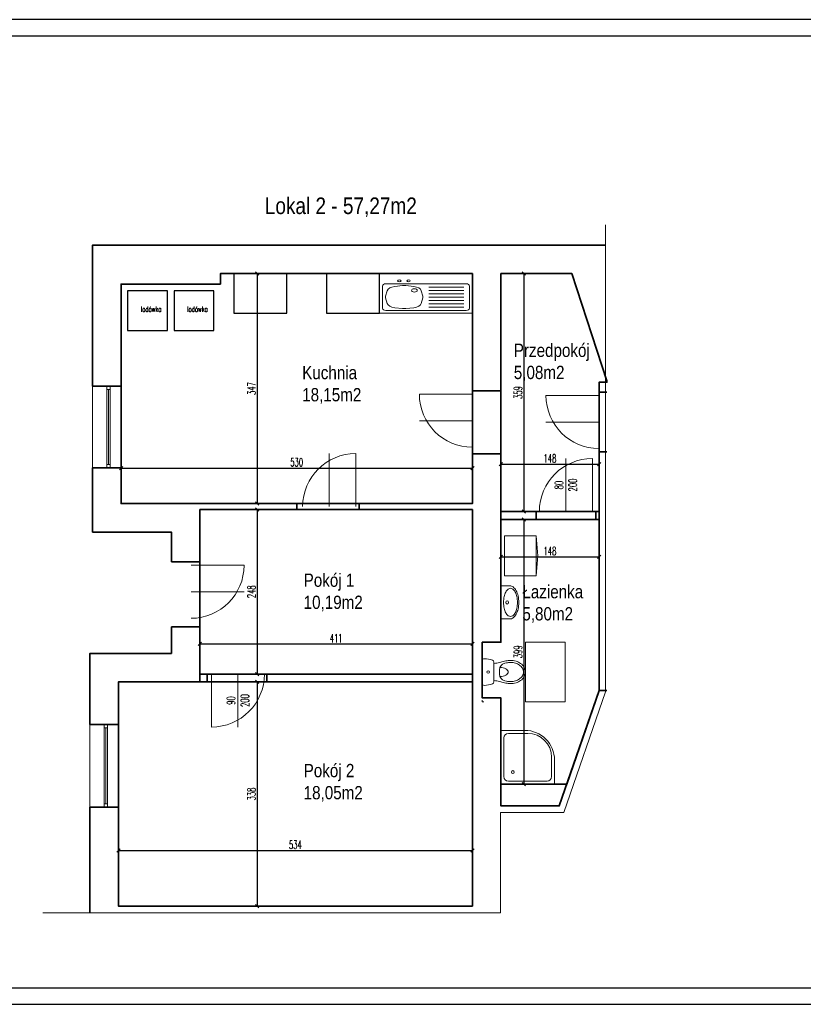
# Model space of a CAD drawing. Extents: x 33706 to 249013, y -74890 to 17912.
# Tile 18 of 175: x 60652 to 61834, y 12497 to 13982. Entities that reach past the tile are written whole.
import ezdxf
from ezdxf.lldxf.tags import DXFTag

# ---------------------------------------------------------------- set-up
doc = ezdxf.new("R2010")
doc.units = 0
doc.header["$MEASUREMENT"] = 0
for name, color, linetype, lineweight in [('_konstrukcja', 96, 'Continuous', 20), ('_stolarka', 1, 'Continuous', 13), ('A-ARM', 1, 'Continuous', 15), ('A-MEB', 150, 'Continuous', 15), ('RAMKA', 13, 'Continuous', 25), ('wymiar', 3, 'Continuous', 13), ('ściany', 1, 'Continuous', 30)]:
    doc.layers.add(name, color=color, linetype=linetype, lineweight=lineweight)
doc.styles.add('Arial narrow', font='ARIALN.TTF')
doc.styles.add('SIMPLEX', font='SIMPLEX.shx', dxfattribs={"width": 0.6})
tags = doc.linetypes.add('HIDDEN', pattern=[0.375, 0.25, -0.125]).pattern_tags.tags
tags[6:7] = [DXFTag(74, 4), DXFTag(75, 0), DXFTag(340, '0'), DXFTag(46, 1.0), DXFTag(50, 0.0), DXFTag(44, 0.0), DXFTag(45, 0.0)]
tags[4:5] = [DXFTag(74, 4), DXFTag(75, 0), DXFTag(340, '0'), DXFTag(46, 1.0), DXFTag(50, 0.0), DXFTag(44, 0.0), DXFTag(45, 0.0)]
doc.dimstyles.new('1-50 cm', dxfattribs={"dimscale": 0.5, "dimtxt": 25, "dimasz": 10, "dimexe": 10, "dimexo": 25, "dimgap": 5, "dimtad": 1, "dimdec": 0, "dimdsep": 46, "dimtxsty": 'SIMPLEX', "dimblk": 'OBLIQUE', "dimcen": 0, "dimadec": 1, "dimazin": 0, "dimtfac": 0.028571, "dimtdec": 1, "dimtix": 1, "dimtmove": 1, "dimatfit": 2, "dimldrblk": 'DOT', "dimfxl": 30, "dimfxlon": 1, "dimtolj": 1, "dimlwe": -1, "dimarcsym": 0})

# ---------------------------------------------------------------- blocks, each defined once
blk = doc.blocks.new('dr100_uniwersalne')
at = {"layer": '_stolarka', "color": 0, "linetype": 'ByBlock', "ltscale": 50}
blk.add_line((50, 0), (50, 100), dxfattribs=at)
blk.add_lwpolyline([(0, 0), (0, 100)], dxfattribs=at)
blk.add_arc((0, 0), 100, 0, 90, dxfattribs=at)
blk = doc.blocks.new('_meb_szafka nocna 50x40')
at = {"layer": 'A-MEB'}
blk.add_lwpolyline([(0, 0), (50, 0), (50, 40), (0, 40)], close=True, dxfattribs=at)
for points in [[(0, 0), (24.9, -2.2)], [(50, 0), (25.1, -2.2)]]:
    blk.add_lwpolyline(points, dxfattribs=at)
blk = doc.blocks.new('wc')
at = {"layer": 'A-ARM', "color": 0}
for p, q in [((-16.7, 35.7), (-13.5, 21.9)), ((-13.8, 36.4), (-13.2, 33.7)), ((13.8, 36.4), (13.2, 33.7)), ((16.7, 35.7), (13.5, 21.9)), ((-15, 17.5), (15, 17.5)), ((3.4, 26), (-3.4, 26)), ((17.1, 0), (-17.1, 0))]:
    blk.add_line(p, q, dxfattribs=at)
at = {"layer": 'A-ARM', "color": 0, "linetype": 'HIDDEN', "lineweight": 13, "ltscale": 50}
blk.add_lwpolyline([(45, 65), (45, 125), (-45, 125), (-45, 65)], close=True, dxfattribs=at)
at = {"layer": 'A-ARM', "color": 0}
for points in [[(17.5, 42.5, 0.072039), (16.3, 50.8, 0.083339), (12.9, 57.8, 0.106661), (7.1, 63.1, 0.132138), (0, 65, 0.132138), (-7.1, 63.1, 0.106661), (-12.9, 57.8, 0.083339), (-16.3, 50.8, 0.072039), (-17.5, 42.5, 0.05824), (-16.7, 35.7, 0.083339)], [(14.5, 42.5, 0.072039), (13.4, 50, 0.083339), (10.5, 56, 0.106661), (5.6, 60.5, 0.132138), (0, 62, 0.132138), (-5.6, 60.5, 0.106661), (-10.5, 56, 0.083339), (-13.4, 50, 0.072039), (-14.5, 42.5, 0.05824), (-13.8, 36.4, 0.05824)], [(6.8, 26.6, 0.047502), (6.3, 31.2, 0.067446), (4.8, 35.2, 0.105232), (2.3, 38.2, 0.168531), (0, 39, 0.168531), (-2.3, 38.2, 0.105232), (-4.8, 35.2, 0.067446), (-6.3, 31.2, 0.047502), (-6.8, 26.6, 0.053598)], [(13.8, 36.4, 0.05824), (14.5, 42.5, 0.05824)], [(16.7, 35.7, 0.05824), (17.5, 42.5, 0.072039)]]:
    blk.add_lwpolyline(points, format="xyb", dxfattribs=at)
at = {"layer": 'A-ARM', "color": 0, "linetype": 'HIDDEN', "lineweight": 13, "ltscale": 50}
for points in [[(-45, 0), (-45, 2.5)], [(-42.5, 0), (-45, 0)], [(45, 0), (42.5, 0)], [(45, 0), (45, 2.5)]]:
    blk.add_lwpolyline(points, dxfattribs=at)
at = {"layer": 'A-ARM', "color": 0}
blk.add_circle((0, 8.8), 1.96, dxfattribs=at)
for centre, radius, start, end in [((-3.4, 36), 10, 193.0047, 270), ((3.4, 36), 10, 270, 346.9953), ((16.9, 2.7), 37, 159.6583, 179.4624), ((-15, 14.5), 3, 90, 159.6583), ((-33, 17.4), 20, 0.3283, 13.0047), ((33, 17.4), 20, 166.9953, 179.6717), ((15, 14.5), 3, 20.3417, 90), ((-16.9, 2.7), 37, 0.5376, 20.3417), ((-17.1, 3), 3, 179.4624, 270), ((17.1, 3), 3, 270, 0.5376)]:
    blk.add_arc(centre, radius, start, end, dxfattribs=at)
blk = doc.blocks.new('_arm_umywalka')
at = {"layer": 'A-ARM', "color": 0}
for p, q in [((-20, 13.5), (-20, 0)), ((20, 0), (20, 13.5)), ((-20, 0), (20, 0))]:
    blk.add_line(p, q, dxfattribs=at)
blk.add_lwpolyline([(20, 13.5, 0.138474), (18.6, 18.4, 0.107069), (14.1, 23, 0.080452), (8, 25.9, 0.068264), (0, 27, 0.068264), (-8, 25.9, 0.080452), (-14.1, 23, 0.107069), (-18.6, 18.4, 0.138474), (-20, 13.5, 0.138474)], format="xyb", dxfattribs=at)
blk.add_lwpolyline([(-17, 14.5, 0.138474), (-16.1, 11.2, 0.107069), (-12.5, 7.4, 0.080452), (-7.1, 5, 0.068264), (0, 4, 0.068264), (7.1, 5, 0.080452), (12.5, 7.4, 0.107069), (16.1, 11.2, 0.138474), (17, 14.5, 0.138474), (16.1, 17.8, 0.107069), (12.5, 21.6, 0.080452), (7.1, 24, 0.068264), (0, 25, 0.068264), (-7.1, 24, 0.080452), (-12.5, 21.6, 0.107069), (-16.1, 17.8, 0.138474)], format="xyb", close=True, dxfattribs=at)
blk.add_circle((0, 9.5), 2, dxfattribs=at)
blk = doc.blocks.new('_arm_brodzik owal 90')
at = {"layer": 'A-ARM', "color": 0}
for p, q in [((-45, 85), (-12.5, 85)), ((-40, 90), (0, 90)), ((0, 90), (0, 0)), ((-5, 77.5), (-5, 12.5)), ((-90, 0), (-90, 40)), ((-85, 12.5), (-85, 45)), ((0, 0), (-90, 0)), ((-12.5, 5), (-77.5, 5))]:
    blk.add_line(p, q, dxfattribs=at)
blk.add_circle((-20, 20), 2.5, dxfattribs=at)
for centre, radius, start, end in [((-40, 40), 50, 90, 180), ((-45, 45), 40, 90, 180), ((-12.5, 77.5), 7.5, 0, 90), ((-77.5, 12.5), 7.5, 180, 270), ((-12.5, 12.5), 7.5, 270, 0)]:
    blk.add_arc(centre, radius, start, end, dxfattribs=at)
blk = doc.blocks.new('_arm_zlewozmywak 1-kom')
at = {"layer": 'A-ARM'}
for p, q in [((80, 60), (0, 60)), ((0, 60), (0, 0)), ((80, 0), (80, 60)), ((74.5, 44.5), (5.5, 44.5)), ((2.5, 41.5), (2.5, 7.5)), ((6.58, 33.95), (5.22, 25.82)), ((19.82, 41.74), (13.04, 40.51)), ((29.46, 40.51), (22.68, 41.74)), ((37.28, 25.82), (35.92, 33.95)), ((72.5, 39.5), (42.5, 39.5)), ((72.5, 34.5), (42.5, 34.5)), ((77.5, 41.5), (77.5, 7.5)), ((36.16, 32.56), (36.16, 32.56)), ((72.5, 29.5), (42.5, 29.5)), ((5.22, 23.18), (6.58, 15.05)), ((35.92, 15.05), (37.28, 23.18)), ((72.5, 24.5), (42.5, 24.5)), ((42.5, 19.5), (72.5, 19.5)), ((13.04, 8.49), (19.82, 7.26)), ((22.68, 7.26), (29.46, 8.49)), ((42.5, 14.5), (72.5, 14.5)), ((42.5, 9.5), (72.5, 9.5)), ((0, 0), (80, 0)), ((74.5, 4.5), (5.5, 4.5))]:
    blk.add_line(p, q, dxfattribs=at)
for centre, radius in [((17, 49), 1.5), ((25, 49), 1.5), ((30, 34.5), 2.5)]:
    blk.add_circle(centre, radius, dxfattribs=at)
for centre, radius, start, end in [((5.5, 41.5), 3, 90, 180), ((74.5, 41.5), 3, 0, 90), ((14.47, 32.64), 8, 100.30485, 170.53768), ((21.25, 33.87), 8, 79.69515, 100.30485), ((28.03, 32.64), 8, 9.46232, 79.69515), ((13.11, 24.5), 8, 170.53768, 189.46232), ((28.26, 31.25), 8, 9.46015, 9.46232), ((29.39, 24.5), 8, 350.53768, 9.46232), ((14.47, 16.36), 8, 189.46232, 259.69515), ((28.03, 16.36), 8, 280.30485, 350.53768), ((5.5, 7.5), 3, 180, 270), ((21.25, 15.13), 8, 259.69515, 280.30485), ((74.5, 7.5), 3, 270, 0)]:
    blk.add_arc(centre, radius, start, end, dxfattribs=at)
blk = doc.blocks.new('_OBLIQUE')
at = {"color": 0, "linetype": 'ByBlock', "lineweight": -2}
for p, q in [((-0.5, -0.5), (0.5, 0.5)), ((0, 0), (0, 0))]:
    blk.add_line(p, q, dxfattribs=at)
blk = doc.blocks.new('*D10291')
at = {"layer": 'DEFPOINTS', "color": 0, "lineweight": 18, "ltscale": 50}
for p in [(60955.2, 13599.4), (60805.2, 13252.4), (61010.8, 13252.4)]:
    blk.add_point(p, dxfattribs=at)
at = {"layer": 'wymiar', "color": 0, "ltscale": 50}
for p, q in [((60995.8, 13599.4), (61015.8, 13599.4)), ((60995.8, 13252.4), (61015.8, 13252.4))]:
    blk.add_line(p, q, dxfattribs=at)
at = {"layer": 'wymiar', "color": 0, "lineweight": -2, "ltscale": 50}
blk.add_line((61010.8, 13599.4), (61010.8, 13252.4), dxfattribs=at)
at = {"layer": 'wymiar', "color": 0, "lineweight": -2, "ltscale": 50, "xscale": 5, "yscale": 5, "zscale": 5}
for p, rotation in [((61010.8, 13599.4), 90), ((61010.8, 13252.4), 270)]:
    blk.add_blockref('_OBLIQUE', p, dxfattribs=dict(at, rotation=rotation))
at = {"layer": 'wymiar', "color": 0, "lineweight": 18, "ltscale": 50, "insert": (61002, 13425.9), "char_height": 12.5, "attachment_point": 5, "rotation": 90, "style": 'SIMPLEX'}
blk.add_mtext('\\A1;347', dxfattribs=at)
blk = doc.blocks.new('_Dot')
at = {"color": 0, "lineweight": -2}
blk.add_line((-0.5, 0), (-1, 0), dxfattribs=at)
at = {"color": 0, "const_width": 0.5}
blk.add_lwpolyline([(-0.25, 0, 1), (0.25, 0, 1)], format="xyb", close=True, dxfattribs=at)
blk = doc.blocks.new('*D10292')
at = {"layer": 'DEFPOINTS', "color": 0, "lineweight": 18, "ltscale": 50}
for p in [(60924.2, 13243.4), (60924.2, 12995.4), (61010.8, 12995.4)]:
    blk.add_point(p, dxfattribs=at)
at = {"layer": 'wymiar', "color": 0, "ltscale": 50}
for p, q in [((60995.8, 13243.4), (61015.8, 13243.4)), ((60995.8, 12995.4), (61015.8, 12995.4))]:
    blk.add_line(p, q, dxfattribs=at)
at = {"layer": 'wymiar', "color": 0, "lineweight": -2, "ltscale": 50}
blk.add_line((61010.8, 13243.4), (61010.8, 12995.4), dxfattribs=at)
at = {"layer": 'wymiar', "color": 0, "lineweight": -2, "ltscale": 50, "xscale": 5, "yscale": 5, "zscale": 5}
for p, rotation in [((61010.8, 13243.4), 90), ((61010.8, 12995.4), 270)]:
    blk.add_blockref('_OBLIQUE', p, dxfattribs=dict(at, rotation=rotation))
at = {"layer": 'wymiar', "color": 0, "lineweight": 18, "ltscale": 50, "insert": (61002, 13119.4), "char_height": 12.5, "attachment_point": 5, "rotation": 90, "style": 'SIMPLEX'}
blk.add_mtext('\\A1;248', dxfattribs=at)
blk = doc.blocks.new('*D10293')
at = {"layer": 'DEFPOINTS', "color": 0, "lineweight": 18, "ltscale": 50}
for p in [(60801.2, 12983.4), (60801.2, 12645.4), (61010.8, 12645.4)]:
    blk.add_point(p, dxfattribs=at)
at = {"layer": 'wymiar', "color": 0, "ltscale": 50}
for p, q in [((60995.8, 12983.4), (61015.8, 12983.4)), ((60995.8, 12645.4), (61015.8, 12645.4))]:
    blk.add_line(p, q, dxfattribs=at)
at = {"layer": 'wymiar', "color": 0, "lineweight": -2, "ltscale": 50}
blk.add_line((61010.8, 12983.4), (61010.8, 12645.4), dxfattribs=at)
at = {"layer": 'wymiar', "color": 0, "lineweight": -2, "ltscale": 50, "xscale": 5, "yscale": 5, "zscale": 5}
for p, rotation in [((61010.8, 12983.4), 90), ((61010.8, 12645.4), 270)]:
    blk.add_blockref('_OBLIQUE', p, dxfattribs=dict(at, rotation=rotation))
at = {"layer": 'wymiar', "color": 0, "lineweight": 18, "ltscale": 50, "insert": (61002, 12814.4), "char_height": 12.5, "attachment_point": 5, "rotation": 90, "style": 'SIMPLEX'}
blk.add_mtext('\\A1;338', dxfattribs=at)
blk = doc.blocks.new('*D10294')
at = {"layer": 'DEFPOINTS', "color": 0, "lineweight": 18, "ltscale": 50}
for p in [(60801.2, 12983.4), (61335.2, 12983.4), (61335.2, 12729.2)]:
    blk.add_point(p, dxfattribs=at)
at = {"layer": 'wymiar', "color": 0, "ltscale": 50}
for p, q in [((60801.2, 12744.2), (60801.2, 12724.2)), ((61335.2, 12744.2), (61335.2, 12724.2))]:
    blk.add_line(p, q, dxfattribs=at)
at = {"layer": 'wymiar', "color": 0, "lineweight": -2, "ltscale": 50}
blk.add_line((60801.2, 12729.2), (61335.2, 12729.2), dxfattribs=at)
at = {"layer": 'wymiar', "color": 0, "lineweight": -2, "ltscale": 50, "xscale": 5, "yscale": 5, "zscale": 5, "rotation": 180}
blk.add_blockref('_OBLIQUE', (60801.2, 12729.2), dxfattribs=at)
at = {"layer": 'wymiar', "color": 0, "lineweight": -2, "ltscale": 50, "xscale": 5, "yscale": 5, "zscale": 5}
blk.add_blockref('_OBLIQUE', (61335.2, 12729.2), dxfattribs=at)
at = {"layer": 'wymiar', "color": 0, "lineweight": 18, "ltscale": 50, "insert": (61068.2, 12737.9), "char_height": 12.5, "attachment_point": 5, "style": 'SIMPLEX'}
blk.add_mtext('\\A1;534', dxfattribs=at)
blk = doc.blocks.new('*D10295')
at = {"layer": 'DEFPOINTS', "color": 0, "lineweight": 18, "ltscale": 50}
for p in [(61335.2, 13040.7), (60924.2, 12995.4), (61335.2, 12995.4)]:
    blk.add_point(p, dxfattribs=at)
at = {"layer": 'wymiar', "color": 0, "ltscale": 50}
for p, q in [((60924.2, 13025.7), (60924.2, 13045.7)), ((61335.2, 13025.7), (61335.2, 13045.7))]:
    blk.add_line(p, q, dxfattribs=at)
at = {"layer": 'wymiar', "color": 0, "lineweight": -2, "ltscale": 50}
blk.add_line((60924.2, 13040.7), (61335.2, 13040.7), dxfattribs=at)
at = {"layer": 'wymiar', "color": 0, "lineweight": -2, "ltscale": 50, "xscale": 5, "yscale": 5, "zscale": 5, "rotation": 180}
blk.add_blockref('_OBLIQUE', (60924.2, 13040.7), dxfattribs=at)
at = {"layer": 'wymiar', "color": 0, "lineweight": -2, "ltscale": 50, "xscale": 5, "yscale": 5, "zscale": 5}
blk.add_blockref('_OBLIQUE', (61335.2, 13040.7), dxfattribs=at)
at = {"layer": 'wymiar', "color": 0, "lineweight": 18, "ltscale": 50, "insert": (61129.7, 13049.4), "char_height": 12.5, "attachment_point": 5, "style": 'SIMPLEX'}
blk.add_mtext('\\A1;411', dxfattribs=at)
blk = doc.blocks.new('*D10296')
at = {"layer": 'DEFPOINTS', "color": 0, "lineweight": 18, "ltscale": 50}
for p in [(61335.2, 13306), (60805.2, 13252.4), (61335.2, 13252.4)]:
    blk.add_point(p, dxfattribs=at)
at = {"layer": 'wymiar', "color": 0, "ltscale": 50}
for p, q in [((60805.2, 13291), (60805.2, 13311)), ((61335.2, 13291), (61335.2, 13311))]:
    blk.add_line(p, q, dxfattribs=at)
at = {"layer": 'wymiar', "color": 0, "lineweight": -2, "ltscale": 50}
blk.add_line((60805.2, 13306), (61335.2, 13306), dxfattribs=at)
at = {"layer": 'wymiar', "color": 0, "lineweight": -2, "ltscale": 50, "xscale": 5, "yscale": 5, "zscale": 5, "rotation": 180}
blk.add_blockref('_OBLIQUE', (60805.2, 13306), dxfattribs=at)
at = {"layer": 'wymiar', "color": 0, "lineweight": -2, "ltscale": 50, "xscale": 5, "yscale": 5, "zscale": 5}
blk.add_blockref('_OBLIQUE', (61335.2, 13306), dxfattribs=at)
at = {"layer": 'wymiar', "color": 0, "lineweight": 18, "ltscale": 50, "insert": (61070.2, 13314.8), "char_height": 12.5, "attachment_point": 5, "style": 'SIMPLEX'}
blk.add_mtext('\\A1;530', dxfattribs=at)
blk = doc.blocks.new('*D10297')
at = {"layer": 'DEFPOINTS', "color": 0, "lineweight": 18, "ltscale": 50}
for p in [(61378.2, 13599.4), (61378.2, 13240.4), (61412.9, 13240.4)]:
    blk.add_point(p, dxfattribs=at)
at = {"layer": 'wymiar', "color": 0, "ltscale": 50}
for p, q in [((61397.9, 13599.4), (61417.9, 13599.4)), ((61397.9, 13240.4), (61417.9, 13240.4))]:
    blk.add_line(p, q, dxfattribs=at)
at = {"layer": 'wymiar', "color": 0, "lineweight": -2, "ltscale": 50}
blk.add_line((61412.9, 13599.4), (61412.9, 13240.4), dxfattribs=at)
at = {"layer": 'wymiar', "color": 0, "lineweight": -2, "ltscale": 50, "xscale": 5, "yscale": 5, "zscale": 5}
for p, rotation in [((61412.9, 13599.4), 90), ((61412.9, 13240.4), 270)]:
    blk.add_blockref('_OBLIQUE', p, dxfattribs=dict(at, rotation=rotation))
at = {"layer": 'wymiar', "color": 0, "lineweight": 18, "ltscale": 50, "insert": (61404.1, 13419.9), "char_height": 12.5, "attachment_point": 5, "rotation": 90, "style": 'SIMPLEX'}
blk.add_mtext('\\A1;359', dxfattribs=at)
blk = doc.blocks.new('*D10298')
at = {"layer": 'DEFPOINTS', "color": 0, "lineweight": 18, "ltscale": 50}
for p in [(61526.2, 13311.7), (61378.2, 13240.4), (61526.2, 13240.4)]:
    blk.add_point(p, dxfattribs=at)
at = {"layer": 'wymiar', "color": 0, "ltscale": 50}
for p, q in [((61378.2, 13296.7), (61378.2, 13316.7)), ((61526.2, 13296.7), (61526.2, 13316.7))]:
    blk.add_line(p, q, dxfattribs=at)
at = {"layer": 'wymiar', "color": 0, "lineweight": -2, "ltscale": 50}
blk.add_line((61378.2, 13311.7), (61526.2, 13311.7), dxfattribs=at)
at = {"layer": 'wymiar', "color": 0, "lineweight": -2, "ltscale": 50, "xscale": 5, "yscale": 5, "zscale": 5, "rotation": 180}
blk.add_blockref('_OBLIQUE', (61378.2, 13311.7), dxfattribs=at)
at = {"layer": 'wymiar', "color": 0, "lineweight": -2, "ltscale": 50, "xscale": 5, "yscale": 5, "zscale": 5}
blk.add_blockref('_OBLIQUE', (61526.2, 13311.7), dxfattribs=at)
at = {"layer": 'wymiar', "color": 0, "lineweight": 18, "ltscale": 50, "insert": (61452.2, 13320.5), "char_height": 12.5, "attachment_point": 5, "style": 'SIMPLEX'}
blk.add_mtext('\\A1;148', dxfattribs=at)
blk = doc.blocks.new('*D10299')
at = {"layer": 'DEFPOINTS', "color": 0, "lineweight": 18, "ltscale": 50}
for p in [(61378.2, 13228.4), (61378.2, 12829.4), (61412.9, 12829.4)]:
    blk.add_point(p, dxfattribs=at)
at = {"layer": 'wymiar', "color": 0, "ltscale": 50}
for p, q in [((61397.9, 13228.4), (61417.9, 13228.4)), ((61397.9, 12829.4), (61417.9, 12829.4))]:
    blk.add_line(p, q, dxfattribs=at)
at = {"layer": 'wymiar', "color": 0, "lineweight": -2, "ltscale": 50}
blk.add_line((61412.9, 13228.4), (61412.9, 12829.4), dxfattribs=at)
at = {"layer": 'wymiar', "color": 0, "lineweight": -2, "ltscale": 50, "xscale": 5, "yscale": 5, "zscale": 5}
for p, rotation in [((61412.9, 13228.4), 90), ((61412.9, 12829.4), 270)]:
    blk.add_blockref('_OBLIQUE', p, dxfattribs=dict(at, rotation=rotation))
at = {"layer": 'wymiar', "color": 0, "lineweight": 18, "ltscale": 50, "insert": (61404.1, 13028.9), "char_height": 12.5, "attachment_point": 5, "rotation": 90, "style": 'SIMPLEX'}
blk.add_mtext('\\A1;399', dxfattribs=at)
blk = doc.blocks.new('*D10300')
at = {"layer": 'DEFPOINTS', "color": 0, "lineweight": 18, "ltscale": 50}
for p in [(61378.2, 13228.4), (61526.2, 13228.4), (61526.2, 13172.2)]:
    blk.add_point(p, dxfattribs=at)
at = {"layer": 'wymiar', "color": 0, "ltscale": 50}
for p, q in [((61378.2, 13187.2), (61378.2, 13167.2)), ((61526.2, 13187.2), (61526.2, 13167.2))]:
    blk.add_line(p, q, dxfattribs=at)
at = {"layer": 'wymiar', "color": 0, "lineweight": -2, "ltscale": 50}
blk.add_line((61378.2, 13172.2), (61526.2, 13172.2), dxfattribs=at)
at = {"layer": 'wymiar', "color": 0, "lineweight": -2, "ltscale": 50, "xscale": 5, "yscale": 5, "zscale": 5, "rotation": 180}
blk.add_blockref('_OBLIQUE', (61378.2, 13172.2), dxfattribs=at)
at = {"layer": 'wymiar', "color": 0, "lineweight": -2, "ltscale": 50, "xscale": 5, "yscale": 5, "zscale": 5}
blk.add_blockref('_OBLIQUE', (61526.2, 13172.2), dxfattribs=at)
at = {"layer": 'wymiar', "color": 0, "lineweight": 18, "ltscale": 50, "insert": (61452.2, 13180.9), "char_height": 12.5, "attachment_point": 5, "style": 'SIMPLEX'}
blk.add_mtext('\\A1;148', dxfattribs=at)

msp = doc.modelspace()

# ---------------------------------------------------------------- linework, layer by layer
at = {"layer": '_konstrukcja', "lineweight": 35, "ltscale": 50}
for p, q in [((61526.2, 13435.4), (61538.2, 13435.4)), ((61526.2, 13435.4), (61538.2, 13435.4)), ((61335.2, 13422.4), (61378.2, 13422.4)), ((61526.2, 13420.4), (61538.2, 13420.4)), ((61526.2, 13420.4), (61538.2, 13420.4)), ((61335.2, 13327.4), (61378.2, 13327.4)), ((61526.2, 13330.4), (61538.2, 13330.4)), ((61070.2, 13252.4), (61070.2, 13243.4)), ((61164.2, 13252.4), (61164.2, 13243.4)), ((61350.2, 13043.4), (61378.2, 13043.4)), ((61526.2, 12970.4), (61538.2, 12970.4)), ((61350.2, 12959.4), (61378.2, 12959.4)), ((61378.2, 12829.4), (61477.6, 12829.4))]:
    msp.add_line(p, q, dxfattribs=at)
at = {"layer": '_konstrukcja', "linetype": 'HIDDEN', "lineweight": 18, "ltscale": 100}
msp.add_lwpolyline([(60687.2, 12635.4), (61377.4, 12635.4), (61377.4, 12786.4), (61473.3, 12786.4), (61536.2, 12968.7), (61536.2, 13481), (61536.2, 13673.1)], dxfattribs=at)
at = {"layer": '_konstrukcja', "lineweight": 35, "ltscale": 50}
for points in [[(61536.2, 13642.4), (60762.2, 13642.4), (60762.2, 13429.4)], [(60955.2, 13599.4), (60955.2, 13583.4), (60805.2, 13583.4)], [(61335.2, 13422.4), (61335.2, 13599.4), (60955.2, 13599.4)], [(61378.2, 13599.4), (61485.2, 13599.4), (61538.2, 13437.5), (61538.2, 13435.4), (61526.2, 13435.4), (61526.2, 13420.4), (61538.2, 13420.4)], [(61378.2, 13599.4), (61378.2, 13422.4)], [(60805.2, 13583.4), (60805.2, 13429.4)], [(60762.2, 13429.4), (60805.2, 13429.4)], [(60805.2, 13429.4), (60762.2, 13429.4)], [(61164.2, 13252.4), (61335.2, 13252.4), (61335.2, 13327.4)], [(61378.2, 12959.4), (61378.2, 12796.4), (61466.2, 12796.4), (61526.2, 12970.4), (61526.2, 13330.4), (61538.2, 13330.4)], [(61378.2, 13327.4), (61378.2, 13043.4)], [(60805.2, 13306.4), (60762.2, 13306.4)], [(60762.2, 13306.4), (60762.2, 13209.4), (60881.2, 13209.4), (60881.2, 13164.4)], [(60805.2, 13306.4), (60762.2, 13306.4)], [(60805.2, 13306.4), (60805.2, 13252.4), (61070.2, 13252.4)], [(60924.2, 13164.4), (60924.2, 13243.4), (61070.2, 13243.4)], [(61164.2, 13243.4), (61335.2, 13243.4), (61335.2, 13043.4)], [(60924.2, 13164.4), (60881.2, 13164.4)], [(60881.2, 13066.4), (60881.2, 13026.4), (60758.2, 13026.4), (60758.2, 12919.4)], [(60801.2, 12919.4), (60801.2, 12983.4), (60924.2, 12983.4), (60924.2, 13066.4)], [(60924.2, 13066.4), (60881.2, 13066.4)], [(61335.2, 13043.4), (61335.2, 12959.4)], [(61350.2, 12959.4), (61350.2, 13043.4)], [(61335.2, 12959.4), (61335.2, 12645.4), (60801.2, 12645.4), (60801.2, 12794.4)], [(60801.2, 12919.4), (60758.2, 12919.4)], [(60801.2, 12919.4), (60758.2, 12919.4)], [(60801.2, 12794.4), (60758.2, 12794.4)], [(60758.2, 12794.4), (60758.2, 12635.4)], [(60758.2, 12794.4), (60801.2, 12794.4)]]:
    msp.add_lwpolyline(points, dxfattribs=at)
at = {"layer": '_konstrukcja', "lineweight": 18, "ltscale": 50}
for points in [[(60762.2, 13429.4), (60805.2, 13429.4), (60805.2, 13306.4), (60762.2, 13306.4)], [(60758.2, 12919.4), (60801.2, 12919.4), (60801.2, 12794.4), (60758.2, 12794.4)]]:
    msp.add_lwpolyline(points, close=True, dxfattribs=at)
at = {"layer": '_konstrukcja', "lineweight": 35, "ltscale": 50}
for points in [[(61378.2, 13228.4), (61378.2, 13240.4), (61431.2, 13240.4), (61431.2, 13228.4)], [(61521.2, 13228.4), (61521.2, 13240.4), (61526.2, 13240.4), (61526.2, 13228.4)], [(60924.2, 12983.4), (60924.2, 12995.4), (60935.2, 12995.4), (60935.2, 12983.4)], [(61025.2, 12983.4), (61025.2, 12995.4), (61335.2, 12995.4), (61335.2, 12983.4)]]:
    msp.add_lwpolyline(points, close=True, dxfattribs=at)
at = {"layer": '_stolarka', "lineweight": 18}
for points in [[(60788.7, 13429.4), (60788.7, 13306.4), (60783.7, 13306.4), (60783.7, 13429.4), (60788.7, 13429.4), (60788.7, 13424.4), (60783.7, 13424.4), (60783.7, 13306.4), (60783.7, 13311.4), (60788.7, 13311.4), (60786.2, 13311.4), (60786.2, 13424.4)], [(60784.7, 12919.4), (60784.7, 12794.4), (60779.7, 12794.4), (60779.7, 12919.4), (60784.7, 12919.4), (60784.7, 12914.4), (60779.7, 12914.4), (60779.7, 12794.4), (60779.7, 12799.4), (60784.7, 12799.4), (60782.2, 12799.4), (60782.2, 12914.4)]]:
    msp.add_lwpolyline(points, dxfattribs=at)
at = {"layer": 'A-ARM', "lineweight": 25, "ltscale": 50}
for points in [[(60975.2, 13539.4), (61055.2, 13539.4), (61055.2, 13599.4), (60975.2, 13599.4)], [(61115.2, 13539.4), (61195.2, 13539.4), (61195.2, 13599.4), (61115.2, 13599.4)], [(60815.2, 13513.4), (60875.2, 13513.4), (60875.2, 13573.4), (60815.2, 13573.4)], [(60885.2, 13513.4), (60945.2, 13513.4), (60945.2, 13573.4), (60885.2, 13573.4)]]:
    msp.add_lwpolyline(points, close=True, dxfattribs=at)
at = {"layer": 'DEFPOINTS', "lineweight": 35, "ltscale": 50}
for points in [[(60805.2, 13252.4), (60805.2, 13583.4), (60955.2, 13583.4), (60955.2, 13599.4), (61335.2, 13599.4), (61335.2, 13252.4)], [(61378.2, 13240.4), (61378.2, 13599.4), (61485.2, 13599.4), (61538.2, 13437.5), (61538.2, 13437.5), (61538.2, 13436.4), (61538.2, 13435.4), (61526.2, 13435.4), (61526.2, 13240.4)], [(60924.2, 13243.4), (61335.2, 13243.4), (61335.2, 12995.4), (60924.2, 12995.4)], [(61378.2, 12829.4), (61378.2, 12959.4), (61350.2, 12959.4), (61350.2, 13043.4), (61378.2, 13043.4), (61378.2, 13228.4), (61526.2, 13228.4), (61526.2, 12970.4), (61477.6, 12829.4)], [(60801.2, 12983.4), (61335.2, 12983.4), (61335.2, 12645.4), (60801.2, 12645.4)]]:
    msp.add_lwpolyline(points, close=True, dxfattribs=at)
at = {"layer": 'RAMKA', "lineweight": 25, "ltscale": 50}
for points in [[(62653.7, 12497.3), (62653.7, 13982.3), (60553.7, 13982.3), (60553.7, 12497.3)], [(62628.7, 12522.3), (62628.7, 13957.3), (60578.7, 13957.3), (60578.7, 12522.3)]]:
    msp.add_lwpolyline(points, close=True, dxfattribs=at)

# ---------------------------------------------------------------- block references
at = {"layer": '_stolarka', "lineweight": 35, "xscale": 0.8, "yscale": 0.8, "zscale": 0.8, "rotation": 270.0000000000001}
msp.add_blockref('dr100_uniwersalne', (60910.8, 13159.4), dxfattribs=at)
at = {"layer": 'A-ARM', "xscale": 1.75}
msp.add_blockref('_arm_zlewozmywak 1-kom', (61195.2, 13539.4), dxfattribs=at)
at = {"layer": 'A-ARM', "rotation": 270}
for name, p, xscale in [('_arm_umywalka', (61378.2, 13103.4), 1.25), ('wc', (61350.2, 12998.4), -1)]:
    msp.add_blockref(name, p, dxfattribs=dict(at, xscale=xscale))
at = {"layer": 'A-ARM', "lineweight": 25, "ltscale": 50, "xscale": -0.9, "yscale": 0.9, "zscale": 0.9}
msp.add_blockref('_arm_brodzik owal 90', (61378.2, 12829.4), dxfattribs=at)
at = {"layer": 'A-MEB', "xscale": 1.2, "yscale": 1.2, "zscale": 1.2, "rotation": 90}
msp.add_blockref('_meb_szafka nocna 50x40', (61431.5, 13143.6), dxfattribs=at)
at = {"layer": 'ściany', "color": 96, "lineweight": 35, "xscale": -0.8, "yscale": 0.8, "zscale": 0.8}
for p, rotation in [((61335.2, 13417.4), 89.99999999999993), ((61526.2, 13415.4), 89.99999999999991)]:
    msp.add_blockref('dr100_uniwersalne', p, dxfattribs=dict(at, rotation=rotation))
msp.add_blockref('dr100_uniwersalne', (61159.2, 13247.9), dxfattribs=at)
at = {"layer": 'ściany', "color": 12, "lineweight": 35, "xscale": -0.8, "yscale": 0.8, "zscale": 0.8}
msp.add_blockref('dr100_uniwersalne', (61516.2, 13240.4), dxfattribs=at)
at = {"layer": 'ściany', "color": 12, "lineweight": 35, "xscale": -0.8, "yscale": 0.8, "zscale": 0.8, "rotation": 180}
msp.add_blockref('dr100_uniwersalne', (60941.6, 12995.4), dxfattribs=at)

# ---------------------------------------------------------------- texts
at = {"layer": 'A-ARM', "lineweight": 25, "ltscale": 50, "style": 'SIMPLEX', "width": 0.6}
for p in [(60835.2, 13541.7), (60905.2, 13541.7)]:
    msp.add_text('lodówka', height=8, dxfattribs=at).set_placement(p)
at = {"layer": 'A-ARM', "lineweight": 25, "ltscale": 50, "attachment_point": 1, "style": 'Arial narrow'}
for s, insert, char_height, width in [('Lokal 2 - 57,27m2', (61022.1, 13714.1), 25, 246.734), ('Przedpokój\\P5,08m2', (61397.7, 13493.6), 20, 184.332), ('Kuchnia\\P18,15m2', (61078.5, 13460), 20, 184.332), ('Pokój 1\\P10,19m2', (61080.7, 13146.9), 20, 184.332), ('Łazienka\\P5,80m2', (61410.6, 13129.6), 20, 184.332), ('Pokój 2\\P18,05m2', (61080.7, 12859.8), 20, 184.332)]:
    msp.add_mtext(s, dxfattribs=dict(at, insert=insert, char_height=char_height, width=width))
at = {"layer": 'A-ARM', "lineweight": 25, "ltscale": 50, "char_height": 12.5, "attachment_point": 5, "rotation": 90, "style": 'SIMPLEX'}
for s, insert in [('{\\A1;80\\P200}', (61476.2, 13280.4)), ('{\\A1;90\\P200}', (60981.6, 12955.4))]:
    msp.add_mtext(s, dxfattribs=dict(at, insert=insert))

# ---------------------------------------------------------------- dimensions: what is measured, and where the dimension line sits
at = {"layer": 'wymiar', "lineweight": 18, "ltscale": 50}
for base, p1, p2, picture, middle in [((61010.8, 13252.4), (60955.2, 13599.4), (60805.2, 13252.4), '*D10291', (61002, 13425.9)), ((61412.9, 13240.4), (61378.2, 13599.4), (61378.2, 13240.4), '*D10297', (61404.1, 13419.9)), ((61010.8, 12995.4), (60924.2, 13243.4), (60924.2, 12995.4), '*D10292', (61002, 13119.4)), ((61412.9, 12829.4), (61378.2, 13228.4), (61378.2, 12829.4), '*D10299', (61404.1, 13028.9)), ((61010.8, 12645.4), (60801.2, 12983.4), (60801.2, 12645.4), '*D10293', (61002, 12814.4))]:
    dim = msp.add_linear_dim(base=base, p1=p1, p2=p2, angle=90, dimstyle='1-50 cm', dxfattribs=at)
    dim.commit()
    dim.dimension.update_dxf_attribs({"geometry": picture, "text_midpoint": middle})
for base, p1, p2, picture, middle in [((61335.2, 13306), (60805.2, 13252.4), (61335.2, 13252.4), '*D10296', (61070.2, 13314.8)), ((61526.2, 13311.7), (61378.2, 13240.4), (61526.2, 13240.4), '*D10298', (61452.2, 13320.5)), ((61526.2, 13172.2), (61378.2, 13228.4), (61526.2, 13228.4), '*D10300', (61452.2, 13180.9)), ((61335.2, 13040.7), (60924.2, 12995.4), (61335.2, 12995.4), '*D10295', (61129.7, 13049.4)), ((61335.2, 12729.2), (60801.2, 12983.4), (61335.2, 12983.4), '*D10294', (61068.2, 12737.9))]:
    dim = msp.add_linear_dim(base=base, p1=p1, p2=p2, dimstyle='1-50 cm', dxfattribs=at)
    dim.commit()
    dim.dimension.update_dxf_attribs({"geometry": picture, "text_midpoint": middle})

doc.saveas('drawing.dxf')
